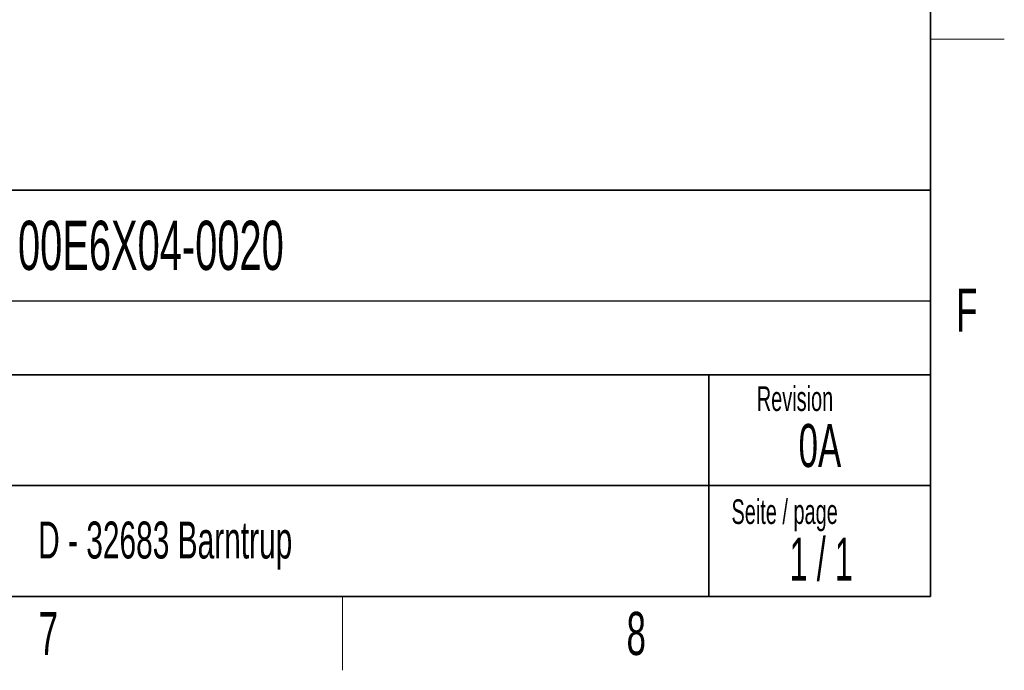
# Model space of a CAD drawing. Header units: millimetres. Extents: x 5 to 418, y 2 to 292.
# Tile 8 of 15: x 334 to 414, y 6 to 59. Entities that reach past the tile are written whole.
import ezdxf

# ---------------------------------------------------------------- set-up
doc = ezdxf.new("R2010")
doc.units = ezdxf.units.MM
doc.layers.add('SLD-0', color=7, linetype='Continuous')
doc.styles.add('SLDTEXTSTYLE0', font='TXT', dxfattribs={"width": 0.605})
doc.styles.add('SLDTEXTSTYLE1', font='TXT', dxfattribs={"width": 0.563})

msp = doc.modelspace()

# ---------------------------------------------------------------- linework, layer by layer
at = {"layer": 'SLD-0', "lineweight": 35}
for p, q in [((408, 12), (408, 282.5)), ((318, 45), (408, 45)), ((408, 45), (408, 12)), ((408, 30), (318, 30)), ((390, 12), (390, 30)), ((318, 21), (390, 21)), ((390, 21), (408, 21)), ((26, 12), (408, 12)), ((408, 12), (318, 12))]:
    msp.add_line(p, q, dxfattribs=at)
at = {"layer": 'SLD-0', "lineweight": 18}
for p, q in [((408, 57.25), (414, 57.25)), ((360.25, 6), (360.25, 12))]:
    msp.add_line(p, q, dxfattribs=at)
at = {"layer": 'SLD-0'}
msp.add_line((318, 36), (408, 36), dxfattribs=at)

# ---------------------------------------------------------------- texts
for s, insert, char_height, attachment_point, style in [('00E6X04-0020', (333.8827, 42.5045), 4, 1, 'SLDTEXTSTYLE0'), ('F', (410.9536, 37.0011), 3.5, 2, 'SLDTEXTSTYLE0'), ('Revision', (393.8965, 29.0591), 2, 1, 'SLDTEXTSTYLE0'), ('Material-Nr. /', (318.6798, 27.8878), 2, 1, 'SLDTEXTSTYLE0'), ('0A', (399.0228, 26.0024), 3.5, 2, 'SLDTEXTSTYLE0'), ('Seite / page', (391.8391, 19.8831), 2, 1, 'SLDTEXTSTYLE0'), ('D - 32683 Barntrup', (335.5202, 18.0787), 3, 1, 'SLDTEXTSTYLE0'), ('1 / 1', (399.1298, 16.7707), 3.5, 2, 'SLDTEXTSTYLE1'), ('7', (336.3527, 10.743), 3.5, 2, 'SLDTEXTSTYLE0'), ('8', (384.1027, 10.743), 3.5, 2, 'SLDTEXTSTYLE0')]:
    msp.add_mtext(s, dxfattribs=dict(at, insert=insert, char_height=char_height, attachment_point=attachment_point, style=style))

doc.saveas('drawing.dxf')
